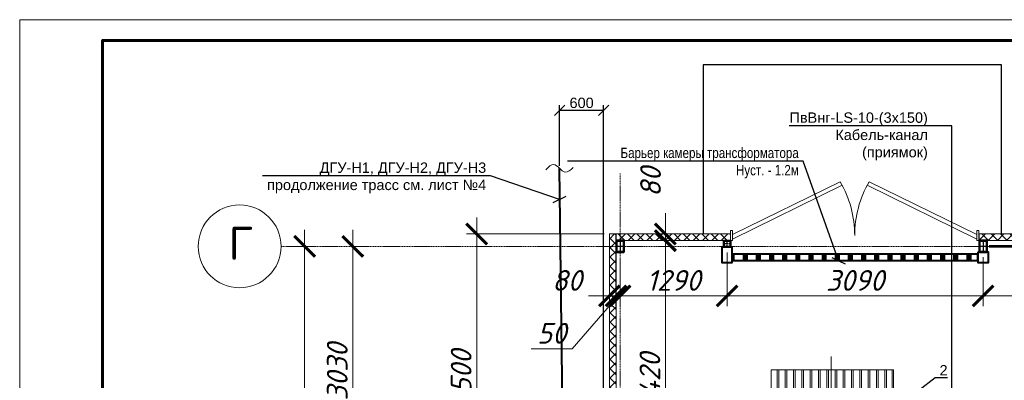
# Model space of a CAD drawing. Header units: millimetres. Extents: x 523209 to 536718, y -48289 to -47398.
# Tile 43 of 116: x 529819 to 530056, y -47659 to -47572. Entities that reach past the tile are written whole.
import ezdxf
from ezdxf import colors
from ezdxf.entities.mleader import LeaderData, LeaderLine
from ezdxf.enums import TextEntityAlignment as Align
from ezdxf.math import Vec2, Vec3

# ---------------------------------------------------------------- set-up
doc = ezdxf.new("R2010")
doc.units = ezdxf.units.MM
for name, pattern in [('CENTER', [50.8, 31.75, -6.35, 6.35, -6.35]), ('DASHED', [19.05, 12.7, -6.35]), ('GOST2.303 5', [24, 20, -1.5, 1, -1.5]), ('GOST2.303 6', [12, 8, -1.5, 1, -1.5])]:
    doc.linetypes.add(name, pattern=pattern)
doc.layers.get('Defpoints').update_dxf_attribs({"color": 140})
doc.layers.add('03_Осевые', color=4, linetype='GOST2.303 5')
for name, color, linetype, lineweight in [('centre', 1, 'CENTER', 15), ('Lines_Ном._пера__100', 7, 'Continuous', 20), ('main', 162, 'Continuous', 15), ('Text Blocks_Ном._пера__1', 7, 'Continuous', 30), ('А_СЭНДВИЧ', 30, 'Continuous', 5), ('ВК-линия контур', 132, 'Continuous', 15), ('ВК-линия толстая', 30, 'Continuous', 60), ('ВК-Текст', 1, 'Continuous', 30), ('Двери', 250, 'Continuous', 9), ('Металл', 170, 'Continuous', 40), ('осевая', 252, 'GOST2.303 6', 9), ('Размеры', 30, 'Continuous', 9), ('электрика', 1, 'Continuous', 40)]:
    doc.layers.add(name, color=color, linetype=linetype, lineweight=lineweight)
doc.styles.add('GOST 2.304', font='CS_Gost2304.shx')
doc.styles.get("Standard").update_dxf_attribs({"font": 'arial.ttf'})
doc.styles.add('СГЕНЕРИР_СТИЛЬ_3', font='isocpeur.ttf', dxfattribs={"oblique": 15})
doc.dimstyles.new('ISO-25', dxfattribs={"dimtxt": 2.5, "dimasz": 2.5, "dimexe": 1.25, "dimexo": 0.625, "dimtad": 1, "dimtxsty": 'Standard', "dimcen": 2.5, "dimadec": 0, "dimazin": 0, "dimtfac": 1, "dimtmove": 0, "dimatfit": 3, "dimfxl": 1, "dimarcsym": 0})
doc.dimstyles.new('SPDS100', dxfattribs={"dimscale": 100, "dimtxt": 2.5, "dimasz": 2.5, "dimexe": 1.25, "dimexo": 0.625, "dimtad": 1, "dimdec": 0, "dimrnd": 0.001, "dimtxsty": 'GOST 2.304', "dimblk": 'OBLIQUE', "dimcen": 2.5, "dimdle": 2, "dimclrd": 256, "dimclre": 256, "dimclrt": 256, "dimadec": 0, "dimazin": 2, "dimtfac": 0.75, "dimtdec": 0, "dimtmove": 1, "dimatfit": 3, "dimfxl": 1, "dimtolj": 1, "dimlwd": -1, "dimlwe": -1, "dimarcsym": 0})

# ---------------------------------------------------------------- blocks, each defined once
blk = doc.blocks.new('*U135')
at = {"layer": 'ВК-линия контур', "color": 0}
for p, q in [((-594, 420), (0, 420)), ((-594, 0), (-594, 420))]:
    blk.add_line(p, q, dxfattribs=at)
at = {"layer": 'ВК-линия толстая', "color": 0}
for points in [[(-574, 5), (-574, 415), (-5, 415), (-5, 5)], [(-574, 401), (-574, 401), (-574, 401), (-574, 401)]]:
    blk.add_lwpolyline(points, close=True, dxfattribs=at)
at = {"layer": 'ВК-Текст', "color": 0}
blk.add_attdef('ЛИСТ_АЛ', text='', height=2.5, dxfattribs=at).set_placement((-10, 411.5), align=Align.MIDDLE_CENTER)
at = {"layer": 'ВК-Текст', "color": 0, "ltscale": 0.5}
blk.add_attdef('ВЕРХНИЙ_ШИФР', text='', height=0.000005, rotation=180, dxfattribs=at).set_placement((-574, 401), align=Align.MIDDLE_CENTER)
at = {"layer": 'ВК-Текст', "color": 0, "flags": 12}
blk.add_attdef('ФОРМАТ_ЛИСТА', (-42, 1.56), '', height=2.5, dxfattribs=at)
blk = doc.blocks.new('_Oblique')
at = {"color": 0, "linetype": 'ByBlock', "lineweight": -2}
blk.add_line((-0.5, -0.5), (0.5, 0.5), dxfattribs=at)
blk = doc.blocks.new('_None')
blk = doc.blocks.new('_ArchTick')
at = {"color": 0, "linetype": 'ByBlock', "const_width": 0.15}
blk.add_lwpolyline([(-0.5, -0.5), (0.5, 0.5)], dxfattribs=at)
blk = doc.blocks.new('*D234')
at = {"layer": 'Defpoints', "color": 0, "transparency": 16777216}
for p in [(1866, 14160), (1866, 14160), (1866, 11130)]:
    blk.add_point(p, dxfattribs=at)
at = {"layer": 'Размеры', "linetype": 'Continuous', "transparency": 16777216}
for p, q in [((1866, 10930), (1866, 14360)), ((1928, 14160), (1991, 14160)), ((1928, 11130), (1991, 11130))]:
    blk.add_line(p, q, dxfattribs=at)
at = {"layer": 'Размеры', "transparency": 16777216, "xscale": 250, "yscale": 250, "zscale": 250}
for p, rotation in [((1866, 14160), 90), ((1866, 11130), 270)]:
    blk.add_blockref('_ArchTick', p, dxfattribs=dict(at, rotation=rotation))
at = {"layer": 'Размеры', "transparency": 16777216, "insert": (1678, 12645), "char_height": 250, "attachment_point": 5, "rotation": 90, "style": 'СГЕНЕРИР_СТИЛЬ_3'}
blk.add_mtext('\\A1;3030', dxfattribs=at)
blk = doc.blocks.new('*D235')
at = {"layer": 'Defpoints', "color": 0, "transparency": 16777216}
for p in [(1000, 14160), (1284, 14160), (1000, 4610)]:
    blk.add_point(p, dxfattribs=at)
at = {"layer": 'Размеры', "linetype": 'Continuous', "transparency": 16777216}
for p, q in [((1284, 4410), (1284, 14360)), ((1062, 14160), (1409, 14160)), ((1062, 4610), (1409, 4610))]:
    blk.add_line(p, q, dxfattribs=at)
at = {"layer": 'Размеры', "transparency": 16777216, "xscale": 250, "yscale": 250, "zscale": 250}
for p, rotation in [((1284, 14160), 90), ((1284, 4610), 270)]:
    blk.add_blockref('_ArchTick', p, dxfattribs=dict(at, rotation=rotation))
at = {"layer": 'Размеры', "transparency": 16777216, "insert": (1097, 9385), "char_height": 250, "attachment_point": 5, "rotation": 90, "style": 'СГЕНЕРИР_СТИЛЬ_3'}
blk.add_mtext('\\A1;9550', dxfattribs=at)
blk = doc.blocks.new('*U118')
at = {"layer": 'А_СЭНДВИЧ'}
h = blk.add_hatch(dxfattribs=at)
h.set_pattern_fill('NET', color=256, scale=25, angle=45)
h.set_pattern_definition([(45, (1389.97, -100), (-56.1266, 56.1266), []), (135, (1389.97, -100), (-56.1266, -56.1266), [])])
h.paths.add_polyline_path([(68981, -52694), (70361, -52694), (70361, -52614), (68981, -52614)])
blk.add_lwpolyline([(68981, -52694), (70361, -52694), (70361, -52614), (68981, -52614)], close=True, dxfattribs=at)
blk = doc.blocks.new('*U119')
at = {"layer": 'А_СЭНДВИЧ'}
h = blk.add_hatch(dxfattribs=at)
h.set_pattern_fill('NET', color=256, scale=25, angle=45)
h.set_pattern_definition([(45, (3704.01, -100), (-56.1266, 56.1266), []), (135, (3704.01, -100), (-56.1266, -56.1266), [])])
h.paths.add_polyline_path([(69078, -52694), (72578, -52694), (72578, -52614), (69078, -52614)])
blk.add_lwpolyline([(69078, -52694), (72578, -52694), (72578, -52614), (69078, -52614)], close=True, dxfattribs=at)
blk = doc.blocks.new('ворота')
at = {"layer": 'Двери', "color": 0}
for p, q in [((80334, -53636), (81635, -53000)), ((80334, -53693), (81660, -53043)), ((83284, -53693), (81959, -53043)), ((83284, -53636), (81984, -53000))]:
    blk.add_line(p, q, dxfattribs=at)
for points in [[(80309, -53710), (80334, -53710), (80334, -53590), (80309, -53590)], [(83284, -53710), (83309, -53710), (83309, -53590), (83284, -53590)]]:
    blk.add_lwpolyline(points, close=True, dxfattribs=at)
for centre, start, end in [((80509, -53650), 0, 30), ((83109, -53650), 150, 180)]:
    blk.add_arc(centre, 1300, start, end, dxfattribs=at)
blk = doc.blocks.new('*D237')
at = {"layer": 'Defpoints', "color": 0, "transparency": 16777216}
for p in [(5041, 14230), (5637, 14230), (4841, 10810)]:
    blk.add_point(p, dxfattribs=at)
at = {"layer": 'Размеры', "linetype": 'Continuous', "transparency": 16777216}
for p, q in [((5637, 10610), (5637, 14430)), ((5104, 14230), (5762, 14230)), ((4904, 10810), (5762, 10810))]:
    blk.add_line(p, q, dxfattribs=at)
at = {"layer": 'Размеры', "transparency": 16777216, "xscale": 250, "yscale": 250, "zscale": 250}
for p, rotation in [((5637, 14230), 90), ((5637, 10810), 270)]:
    blk.add_blockref('_ArchTick', p, dxfattribs=dict(at, rotation=rotation))
at = {"layer": 'Размеры', "transparency": 16777216, "insert": (5450, 12520), "char_height": 250, "attachment_point": 5, "rotation": 90, "style": 'СГЕНЕРИР_СТИЛЬ_3'}
blk.add_mtext('\\A1;3420', dxfattribs=at)
blk = doc.blocks.new('*D238')
at = {"layer": 'Defpoints', "color": 0, "transparency": 16777216}
for p in [(6381, 14150), (5091, 14080), (6381, 13562)]:
    blk.add_point(p, dxfattribs=at)
at = {"layer": 'Размеры', "linetype": 'Continuous', "transparency": 16777216}
for p, q in [((6381, 14088), (6381, 13437)), ((5091, 14018), (5091, 13437)), ((4891, 13562), (6581, 13562))]:
    blk.add_line(p, q, dxfattribs=at)
at = {"layer": 'Размеры', "transparency": 16777216, "xscale": 250, "yscale": 250, "zscale": 250, "rotation": 180}
blk.add_blockref('_ArchTick', (5091, 13562), dxfattribs=at)
at = {"layer": 'Размеры', "transparency": 16777216, "xscale": 250, "yscale": 250, "zscale": 250}
blk.add_blockref('_ArchTick', (6381, 13562), dxfattribs=at)
at = {"layer": 'Размеры', "transparency": 16777216, "insert": (5736, 13749), "char_height": 250, "attachment_point": 5, "style": 'СГЕНЕРИР_СТИЛЬ_3'}
blk.add_mtext('\\A1;1290', dxfattribs=at)
blk = doc.blocks.new('*D239')
at = {"layer": 'Defpoints', "color": 0, "transparency": 16777216}
for p in [(6381, 14150), (9471, 14090), (9471, 13562)]:
    blk.add_point(p, dxfattribs=at)
at = {"layer": 'Размеры', "linetype": 'Continuous', "transparency": 16777216}
for p, q in [((6381, 14088), (6381, 13437)), ((9471, 14028), (9471, 13437)), ((6181, 13562), (9671, 13562))]:
    blk.add_line(p, q, dxfattribs=at)
at = {"layer": 'Размеры', "transparency": 16777216, "xscale": 250, "yscale": 250, "zscale": 250, "rotation": 180}
blk.add_blockref('_ArchTick', (6381, 13562), dxfattribs=at)
at = {"layer": 'Размеры', "transparency": 16777216, "xscale": 250, "yscale": 250, "zscale": 250}
blk.add_blockref('_ArchTick', (9471, 13562), dxfattribs=at)
at = {"layer": 'Размеры', "transparency": 16777216, "insert": (7926, 13749), "char_height": 250, "attachment_point": 5, "style": 'СГЕНЕРИР_СТИЛЬ_3'}
blk.add_mtext('\\A1;3090', dxfattribs=at)
blk = doc.blocks.new('*D240')
at = {"layer": 'Defpoints', "color": 0, "transparency": 16777216}
for p in [(11116, 14160), (9471, 14090), (11116, 13562)]:
    blk.add_point(p, dxfattribs=at)
at = {"layer": 'Размеры', "linetype": 'Continuous', "transparency": 16777216}
for p, q in [((9471, 14028), (9471, 13437)), ((11116, 14098), (11116, 13437)), ((9271, 13562), (11316, 13562))]:
    blk.add_line(p, q, dxfattribs=at)
at = {"layer": 'Размеры', "transparency": 16777216, "xscale": 250, "yscale": 250, "zscale": 250, "rotation": 180}
blk.add_blockref('_ArchTick', (9471, 13562), dxfattribs=at)
at = {"layer": 'Размеры', "transparency": 16777216, "xscale": 250, "yscale": 250, "zscale": 250}
blk.add_blockref('_ArchTick', (11116, 13562), dxfattribs=at)
at = {"layer": 'Размеры', "transparency": 16777216, "insert": (10294, 13749), "char_height": 250, "attachment_point": 5, "style": 'СГЕНЕРИР_СТИЛЬ_3'}
blk.add_mtext('\\A1;1645', dxfattribs=at)
blk = doc.blocks.new('*D245')
at = {"layer": 'Defpoints', "color": 0, "transparency": 16777216}
for p in [(5041, 14102), (5091, 14080), (5041, 13562)]:
    blk.add_point(p, dxfattribs=at)
at = {"layer": 'Размеры', "linetype": 'Continuous', "transparency": 16777216}
for p, q in [((5041, 14040), (5041, 13437)), ((5091, 14018), (5091, 13437)), ((5066, 13562), (4511, 12924)), ((5041, 13562), (4791, 13562)), ((5091, 13562), (5041, 13562)), ((5091, 13562), (5041, 13562)), ((5091, 13562), (5341, 13562)), ((4511, 12924), (4019, 12924))]:
    blk.add_line(p, q, dxfattribs=at)
at = {"layer": 'Размеры', "transparency": 16777216, "xscale": 250, "yscale": 250, "zscale": 250}
blk.add_blockref('_ArchTick', (5041, 13562), dxfattribs=at)
at = {"layer": 'Размеры', "transparency": 16777216, "xscale": 250, "yscale": 250, "zscale": 250, "rotation": 180}
blk.add_blockref('_ArchTick', (5091, 13562), dxfattribs=at)
at = {"layer": 'Размеры', "transparency": 16777216, "insert": (4265, 13111), "char_height": 250, "attachment_point": 5, "style": 'СГЕНЕРИР_СТИЛЬ_3'}
blk.add_mtext('\\A1;50', dxfattribs=at)
blk = doc.blocks.new('*D246')
at = {"layer": 'Defpoints', "color": 0, "transparency": 16777216}
for p in [(4961, 14160), (5041, 14160), (4961, 13562)]:
    blk.add_point(p, dxfattribs=at)
at = {"layer": 'Размеры', "linetype": 'Continuous', "transparency": 16777216}
for p, q in [((4961, 14098), (4961, 13437)), ((5041, 14098), (5041, 13437)), ((4961, 13562), (4711, 13562)), ((5041, 13562), (4961, 13562)), ((5041, 13562), (5291, 13562))]:
    blk.add_line(p, q, dxfattribs=at)
at = {"layer": 'Размеры', "transparency": 16777216, "xscale": 250, "yscale": 250, "zscale": 250}
blk.add_blockref('_ArchTick', (4961, 13562), dxfattribs=at)
at = {"layer": 'Размеры', "transparency": 16777216, "xscale": 250, "yscale": 250, "zscale": 250, "rotation": 180}
blk.add_blockref('_ArchTick', (5041, 13562), dxfattribs=at)
at = {"layer": 'Размеры', "transparency": 16777216, "insert": (4450, 13749), "char_height": 250, "attachment_point": 5, "style": 'СГЕНЕРИР_СТИЛЬ_3'}
blk.add_mtext('\\A1;80', dxfattribs=at)
blk = doc.blocks.new('*D247')
at = {"layer": 'Defpoints', "color": 0, "transparency": 16777216}
for p in [(5036, 14310), (5637, 14310), (5036, 14230)]:
    blk.add_point(p, dxfattribs=at)
at = {"layer": 'Размеры', "linetype": 'Continuous', "transparency": 16777216}
for p, q in [((5637, 14310), (5637, 14560)), ((5099, 14310), (5762, 14310)), ((5637, 14230), (5637, 14310)), ((5099, 14230), (5762, 14230)), ((5637, 14230), (5637, 13980))]:
    blk.add_line(p, q, dxfattribs=at)
at = {"layer": 'Размеры', "transparency": 16777216, "xscale": 250, "yscale": 250, "zscale": 250}
for p, rotation in [((5637, 14310), 270), ((5637, 14230), 90)]:
    blk.add_blockref('_ArchTick', p, dxfattribs=dict(at, rotation=rotation))
at = {"layer": 'Размеры', "transparency": 16777216, "insert": (5458, 14937), "char_height": 250, "attachment_point": 5, "rotation": 90, "style": 'СГЕНЕРИР_СТИЛЬ_3'}
blk.add_mtext('\\A1;80', dxfattribs=at)
blk = doc.blocks.new('A$C6DC02123')
for points in [[(820, 792.1, 1), (797.7, 792.1, 1)], [(1080.3, 792.1, 1), (1058, 792.1, 1)], [(1340.6, 792.1, 1), (1318.3, 792.1, 1)], [(857.2, 535.5, 1), (834.8, 535.5, 1)], [(1005.9, 535.5, 1), (983.6, 535.5, 1)], [(1154.7, 535.5, 1), (1132.3, 535.5, 1)], [(1303.4, 535.5, 1), (1281.1, 535.5, 1)]]:
    blk.add_hatch(color=256).paths.add_polyline_path(points)
for centre, radius in [((498.2, 930.7), 7.44), ((579.7, 930.7), 7.44), ((718.8, 930.7), 7.44), ((857.9, 930.7), 7.44), ((997, 930.7), 7.44), ((1136.1, 930.7), 7.44), ((1275.1, 930.7), 7.44), ((1414.2, 930.7), 7.44), ((1553.3, 930.7), 7.44), ((1631.8, 930.7), 7.44), ((498.2, 792.1), 7.44), ((808.8, 792.1), 11.2), ((1069.1, 792.1), 11.2), ((1329.4, 792.1), 11.2), ((1637, 792.1), 7.44), ((498.2, 699.1), 7.44), ((1637, 699.1), 7.44), ((498.2, 609.9), 7.44), ((1637, 609.9), 7.44), ((498.2, 516.9), 7.44), ((1637, 516.9), 7.44), ((498.2, 378.2), 7.44), ((579.7, 378.2), 7.44), ((718.8, 378.2), 7.44), ((857.9, 378.2), 7.44), ((997, 378.2), 7.44), ((1136.1, 378.2), 7.44), ((1275.1, 378.2), 7.44), ((1414.2, 378.2), 7.44), ((1553.3, 378.2), 7.44), ((1631.8, 378.2), 7.44)]:
    blk.add_circle(centre, radius)
at = {"layer": 'centre', "lineweight": 15, "ltscale": 100}
for p, q in [((1069.1, 1309), (1069.1, 0)), ((808.8, 702.8), (808.8, 881.3)), ((1069.1, 702.8), (1069.1, 881.3)), ((1329.4, 702.8), (1329.4, 881.3)), ((719.6, 792.1), (898.1, 792.1)), ((979.9, 792.1), (1158.4, 792.1)), ((1240.2, 792.1), (1418.7, 792.1)), ((0, 654.5), (2138.2, 655.4)), ((801.4, 535.5), (890.6, 535.5)), ((846, 490.9), (846, 580.1)), ((950.1, 535.5), (1039.4, 535.5)), ((994.7, 490.9), (994.7, 580.1)), ((1098.9, 535.5), (1188.1, 535.5)), ((1143.5, 490.9), (1143.5, 580.1)), ((1256.1, 535.5), (1328.4, 535.5)), ((1292.2, 571.7), (1292.2, 499.3)), ((1532.3, 477), (1604.7, 477)), ((1568.5, 513.1), (1568.5, 440.8))]:
    blk.add_line(p, q, dxfattribs=at)
at = {"layer": 'main', "lineweight": 15, "ltscale": 100}
for p, q in [((1628, 1189.5), (529.9, 1189.5)), ((529.9, 1189.5), (529.9, 1015.7)), ((582, 1189.5), (582, 1015.7)), ((596.8, 1189.5), (596.8, 1015.7)), ((656.3, 1189.5), (656.3, 1015.7)), ((671.2, 1189.5), (671.2, 1015.7)), ((730.7, 1189.5), (730.7, 1015.7)), ((745.6, 1189.5), (745.6, 1015.7)), ((805.1, 1189.5), (805.1, 1015.7)), ((820, 1189.5), (820, 1015.7)), ((879.5, 1189.5), (879.5, 1015.7)), ((894.3, 1189.5), (894.3, 1015.7)), ((953.8, 1189.5), (953.8, 1015.7)), ((968.7, 1189.5), (968.7, 1015.7)), ((1028.2, 1189.5), (1028.2, 1015.7)), ((1043.1, 1189.5), (1043.1, 1015.7)), ((1102.6, 1189.5), (1102.6, 1015.7)), ((1117.5, 1189.5), (1117.5, 1015.7)), ((1177, 1189.5), (1177, 1015.7)), ((1191.8, 1189.5), (1191.8, 1015.7)), ((1251.3, 1189.5), (1251.3, 1015.7)), ((1266.2, 1189.5), (1266.2, 1015.7)), ((1325.7, 1189.5), (1325.7, 1015.7)), ((1340.6, 1189.5), (1340.6, 1015.7)), ((1400.1, 1189.5), (1400.1, 1015.7)), ((1415, 1189.5), (1415, 1015.7)), ((1474.5, 1189.5), (1474.5, 1015.7)), ((1489.3, 1189.5), (1489.3, 1015.7)), ((1548.8, 1189.5), (1548.8, 1015.7)), ((1563.7, 1189.5), (1563.7, 1015.7)), ((1616.9, 1189.5), (1616.9, 1015.7)), ((1628, 1189.5), (1628, 1015.7)), ((455.5, 1015.7), (1682.7, 1015.7)), ((455.5, 1015.7), (455.5, 293.2)), ((1682.7, 1015.7), (1682.7, 293.2)), ((223.1, 883.1), (223.1, 426.7)), ((223.1, 883.1), (455.5, 883.1)), ((223.1, 861.9), (455.5, 861.9)), ((223.1, 847), (455.5, 847)), ((1915.1, 883.1), (1682.7, 883.1)), ((1915.1, 861.9), (1682.7, 861.9)), ((1915.1, 847), (1682.7, 847)), ((1915.1, 883.1), (1915.1, 426.7)), ((223.1, 776.5), (455.5, 776.5)), ((223.1, 761.6), (455.5, 761.6)), ((1915.1, 776.5), (1682.7, 776.5)), ((1915.1, 761.6), (1682.7, 761.6)), ((223.1, 702.1), (455.5, 702.1)), ((223.1, 687.2), (455.5, 687.2)), ((223.1, 627.7), (455.5, 627.7)), ((1915.1, 702.1), (1682.7, 702.1)), ((1915.1, 687.2), (1682.7, 687.2)), ((1915.1, 627.7), (1682.7, 627.7)), ((223.1, 612.9), (455.5, 612.9)), ((223.1, 553.4), (455.5, 553.4)), ((223.1, 538.5), (455.5, 538.5)), ((1915.1, 612.9), (1682.7, 612.9)), ((1915.1, 553.4), (1682.7, 553.4)), ((1915.1, 538.5), (1682.7, 538.5)), ((223.1, 458.9), (455.5, 458.9)), ((223.1, 444), (455.5, 444)), ((1915.1, 458.9), (1682.7, 458.9)), ((1915.1, 444), (1682.7, 444)), ((223.1, 426.7), (455.5, 426.7)), ((1915.1, 426.7), (1682.7, 426.7)), ((455.5, 293.2), (1682.7, 293.2)), ((529.9, 293.2), (529.9, 119.4)), ((582, 293.2), (582, 119.4)), ((596.8, 293.2), (596.8, 119.4)), ((656.3, 293.2), (656.3, 119.4)), ((671.2, 293.2), (671.2, 119.4)), ((730.7, 293.2), (730.7, 119.4)), ((745.6, 293.2), (745.6, 119.4)), ((805.1, 293.2), (805.1, 119.4)), ((820, 293.2), (820, 119.4)), ((879.5, 293.2), (879.5, 119.4)), ((894.3, 293.2), (894.3, 119.4)), ((953.8, 293.2), (953.8, 119.4)), ((968.7, 293.2), (968.7, 119.4)), ((1028.2, 293.2), (1028.2, 119.4)), ((1043.1, 293.2), (1043.1, 119.4)), ((1102.6, 293.2), (1102.6, 119.4)), ((1117.5, 293.2), (1117.5, 119.4)), ((1177, 293.2), (1177, 119.4)), ((1191.8, 293.2), (1191.8, 119.4)), ((1251.3, 293.2), (1251.3, 119.4)), ((1266.2, 293.2), (1266.2, 119.4)), ((1325.7, 293.2), (1325.7, 119.4)), ((1340.6, 293.2), (1340.6, 119.4)), ((1400.1, 293.2), (1400.1, 119.4)), ((1415, 293.2), (1415, 119.4)), ((1474.5, 293.2), (1474.5, 119.4)), ((1489.3, 293.2), (1489.3, 119.4)), ((1548.8, 293.2), (1548.8, 119.4)), ((1563.7, 293.2), (1563.7, 119.4)), ((1616.9, 293.2), (1616.9, 119.4)), ((1628, 293.2), (1628, 119.4)), ((529.9, 119.4), (1628, 119.4))]:
    blk.add_line(p, q, dxfattribs=at)
for centre, radius in [((808.8, 792.1), 74.4), ((808.8, 792.1), 29.7), ((1069.1, 792.1), 74.4), ((1069.1, 792.1), 29.7), ((1329.4, 792.1), 74.4), ((1329.4, 792.1), 29.7), ((846, 535.5), 37.2), ((846, 535.5), 22.3), ((846, 535.5), 11.2), ((994.7, 535.5), 37.2), ((994.7, 535.5), 22.3), ((994.7, 535.5), 11.2), ((1143.5, 535.5), 37.2), ((1143.5, 535.5), 22.3), ((1143.5, 535.5), 11.2), ((1292.2, 535.5), 22.3), ((1292.2, 535.5), 11.2), ((1568.5, 477), 18.6)]:
    blk.add_circle(centre, radius, dxfattribs=at)
blk = doc.blocks.new('*U209')
for points in [[(-32, -40), (32, -40, 0.414214), (40, -32), (40, 32, 0.414214), (32, 40), (-32, 40, 0.414214), (-40, 32), (-40, -32, 0.414214)], [(-32, -36), (32, -36, 0.414214), (36, -32), (36, 32, 0.414214), (32, 36), (-32, 36, 0.414214), (-36, 32), (-36, -32, 0.414214)]]:
    blk.add_lwpolyline(points, format="xyb", close=True)
at = {"layer": '03_Осевые'}
for p, q in [((0, -40), (0, 40)), ((-40, 0), (40, 0))]:
    blk.add_line(p, q, dxfattribs=at)
blk = doc.blocks.new('*U219')
for points in [[(-38, -70), (38, -70, 0.414214), (50, -58), (50, 58, 0.414214), (38, 70), (-38, 70, 0.414214), (-50, 58), (-50, -58, 0.414214)], [(-38, -64), (38, -64, 0.414214), (44, -58), (44, 58, 0.414214), (38, 64), (-38, 64, 0.414214), (-44, 58), (-44, -58, 0.414214)]]:
    blk.add_lwpolyline(points, format="xyb", close=True)
at = {"layer": '03_Осевые'}
for p, q in [((-50, 0), (50, 0)), ((0, -70), (0, 70))]:
    blk.add_line(p, q, dxfattribs=at)
blk = doc.blocks.new('*U220')
for points in [[(-38, -70), (38, -70, 0.414214), (50, -58), (50, 58, 0.414214), (38, 70), (-38, 70, 0.414214), (-50, 58), (-50, -58, 0.414214)], [(-38, -64), (38, -64, 0.414214), (44, -58), (44, 58, 0.414214), (38, 64), (-38, 64, 0.414214), (-44, 58), (-44, -58, 0.414214)]]:
    blk.add_lwpolyline(points, format="xyb", close=True)
at = {"layer": '03_Осевые'}
for p, q in [((-50, 0), (50, 0)), ((0, -70), (0, 70))]:
    blk.add_line(p, q, dxfattribs=at)
blk = doc.blocks.new('*D257')
at = {"layer": 'Defpoints', "color": 0, "transparency": 16777216}
for p in [(3361, 14310), (4961, 14310), (4479, 10810)]:
    blk.add_point(p, dxfattribs=at)
at = {"layer": 'Размеры', "linetype": 'Continuous', "transparency": 16777216}
for p, q in [((3361, 10610), (3361, 14510)), ((4899, 14310), (3236, 14310)), ((4416, 10810), (3236, 10810))]:
    blk.add_line(p, q, dxfattribs=at)
at = {"layer": 'Размеры', "transparency": 16777216, "xscale": 250, "yscale": 250, "zscale": 250}
for p, rotation in [((3361, 14310), 90), ((3361, 10810), 270)]:
    blk.add_blockref('_ArchTick', p, dxfattribs=dict(at, rotation=rotation))
at = {"layer": 'Размеры', "transparency": 16777216, "insert": (3173, 12560), "char_height": 250, "attachment_point": 5, "rotation": 90, "style": 'СГЕНЕРИР_СТИЛЬ_3'}
blk.add_mtext('\\A1;3500', dxfattribs=at)
blk = doc.blocks.new('*D224')
at = {"color": 0, "linetype": 'Continuous', "lineweight": -2, "transparency": 16777216}
for p, q in [((529948.93, -47606.97), (529948.93, -47592.31)), ((529959.53, -47692.81), (529959.53, -47592.31)), ((529948.93, -47593.56), (529959.53, -47593.56))]:
    blk.add_line(p, q, dxfattribs=at)
at = {"layer": 'Defpoints', "color": 0, "transparency": 16777216}
for p in [(529959.53, -47593.56), (529948.93, -47607.59), (529959.53, -47693.43)]:
    blk.add_point(p, dxfattribs=at)
at = {"color": 0, "lineweight": -2, "transparency": 16777216, "xscale": 2.5, "yscale": 2.5, "zscale": 2.5, "rotation": 180}
blk.add_blockref('_Oblique', (529948.93, -47593.56), dxfattribs=at)
at = {"color": 0, "lineweight": -2, "transparency": 16777216, "xscale": 2.5, "yscale": 2.5, "zscale": 2.5}
blk.add_blockref('_Oblique', (529959.53, -47593.56), dxfattribs=at)
at = {"color": 0, "transparency": 16777216, "insert": (529954.23, -47591.79), "char_height": 2.5, "attachment_point": 5}
blk.add_mtext('600', dxfattribs=at)
blk = doc.blocks.new('A$C6B5953C9')
at = {"layer": 'А_СЭНДВИЧ'}
h = blk.add_hatch(dxfattribs=at)
h.set_pattern_fill('NET', color=256, scale=25, angle=45)
h.set_pattern_definition([(45, (-52279.9, 66824.63), (-56.1266, 56.1266), []), (135, (-52279.9, 66824.63), (-56.1266, -56.1266), [])])
h.paths.add_polyline_path([(13641.3, 14230.2), (13641.3, 14310.2), (9421.4, 14310.2), (9421.4, 14230.2)])
h.paths.add_polyline_path([(14551.3, 14310.2), (14551.3, 14230.2), (17761.3, 14230.2), (17761.3, 14310.2)])
blk.add_lwpolyline([(9691.4, 14310.2), (9691.4, 16350.2), (6091.4, 16350.2), (6091.4, 14310.2)])
at = {"linetype": 'CENTER', "ltscale": 200, "const_width": 30}
blk.add_lwpolyline([(9541.4, 14160.2), (13521.4, 14160.2)], dxfattribs=at)
at = {"layer": 'Lines_Ном._пера__100', "linetype": 'Continuous'}
blk.add_circle((500, 14160.2), 500, dxfattribs=at)
at = {"layer": 'А_СЭНДВИЧ'}
blk.add_lwpolyline([(13641.3, 14310.2), (9421.4, 14310.2), (9421.4, 14230.2), (13641.3, 14230.2)], dxfattribs=at)
at = {"layer": 'осевая', "ltscale": 0.5}
for points in [[(5091.4, 15039), (5091.4, 1000)], [(1000, 14160.2), (24268.5, 14160.2)]]:
    blk.add_lwpolyline(points, dxfattribs=at)
at = {"layer": 'А_СЭНДВИЧ', "rotation": 270}
blk.add_blockref('*U119', (57655.8, 83388.4), dxfattribs=at)
at = {"layer": 'А_СЭНДВИЧ'}
blk.add_blockref('*U118', (-63939.9, 66924.6), dxfattribs=at)
at = {"layer": 'Двери', "color": 0}
blk.add_blockref('ворота', (-73888.1, 67940.4), dxfattribs=at)
at = {"layer": 'Металл', "rotation": 180.0099999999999}
for name, p in [('*U220', (5091.4, 14160.2)), ('*U219', (9471.4, 14160.2))]:
    blk.add_blockref(name, p, dxfattribs=at)
at = {"layer": 'Металл', "xscale": -1, "rotation": 0.009999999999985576}
blk.add_blockref('*U209', (6381.4, 14190.2), dxfattribs=at)
at = {"layer": 'электрика', "color": 1, "ltscale": 0.2, "xscale": 1.343971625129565, "yscale": 1.343971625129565, "zscale": 1.343971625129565}
blk.add_blockref('A$C6DC02123', (6202, 11071.4), dxfattribs=at)
at = {"layer": 'Text Blocks_Ном._пера__1', "style": 'СГЕНЕРИР_СТИЛЬ_3'}
blk.add_text('Г', height=400, dxfattribs=at).set_placement((366.7, 13997.5))
at = {"layer": 'Размеры'}
dim = blk.add_linear_dim(base=(5637.4, 14310.2), p1=(5036.4, 14230.2), p2=(5036.4, 14310.2), angle=90, dimstyle='SPDS100', override={"dimtxsty": 'СГЕНЕРИР_СТИЛЬ_3', "dimblk1": 'ArchTick', "dimblk2": 'ArchTick', "dimsah": 1}, dxfattribs=at)
dim.commit()
dim.dimension.update_dxf_attribs({"geometry": '*D247', "text_midpoint": (5645.5, 14936.5), "dimtype": 160})
for base, p1, p2, picture, middle in [((3361, 14310.2), (4478.9, 10810.2), (4961.4, 14310.2), '*D257', (3173.5, 12560.2)), ((5637.4, 14230.2), (4841.4, 10810.2), (5041.4, 14230.2), '*D237', (5449.9, 12520.2)), ((1284.3, 14160.2), (1000, 4610.2), (1000, 14160.2), '*D235', (1096.8, 9385.2)), ((1865.6, 14160.2), (1865.6, 11130.2), (1865.6, 14160.2), '*D234', (1678.1, 12645.2))]:
    dim = blk.add_linear_dim(base=base, p1=p1, p2=p2, angle=90, dimstyle='SPDS100', override={"dimtxsty": 'СГЕНЕРИР_СТИЛЬ_3', "dimblk1": 'ArchTick', "dimblk2": 'ArchTick', "dimsah": 1}, dxfattribs=at)
    dim.commit()
    dim.dimension.update_dxf_attribs({"geometry": picture, "text_midpoint": middle})
for base, p1, p2, picture, middle in [((4961.4, 13561.7), (5041.4, 14160.2), (4961.4, 14160.2), '*D246', (4449.6, 13561.7)), ((5041.4, 13561.7), (5091.4, 14080.2), (5041.4, 14102.2), '*D245', (4448.4, 12924))]:
    dim = blk.add_linear_dim(base=base, p1=p1, p2=p2, dimstyle='SPDS100', override={"dimtxsty": 'СГЕНЕРИР_СТИЛЬ_3', "dimblk1": 'ArchTick', "dimblk2": 'ArchTick', "dimsah": 1}, dxfattribs=at)
    dim.commit()
    dim.dimension.update_dxf_attribs({"geometry": picture, "text_midpoint": middle, "dimtype": 160})
for base, p1, p2, picture, middle in [((6381.4, 13561.7), (5091.4, 14080.2), (6381.4, 14150.2), '*D238', (5736.4, 13749.2)), ((9471.4, 13561.7), (6381.4, 14150.2), (9471.4, 14090.2), '*D239', (7926.4, 13749.2)), ((11116.4, 13561.7), (9471.4, 14090.2), (11116.4, 14160.2), '*D240', (10293.9, 13749.2))]:
    dim = blk.add_linear_dim(base=base, p1=p1, p2=p2, dimstyle='SPDS100', override={"dimtxsty": 'СГЕНЕРИР_СТИЛЬ_3', "dimblk1": 'ArchTick', "dimblk2": 'ArchTick', "dimsah": 1}, dxfattribs=at)
    dim.commit()
    dim.dimension.update_dxf_attribs({"geometry": picture, "text_midpoint": middle})

msp = doc.modelspace()

# ---------------------------------------------------------------- hatches: boundary and pattern name
at = {"layer": 'электрика', "ltscale": 0.5}
h = msp.add_hatch(dxfattribs=at)
h.set_pattern_fill('PLAST', color=30, scale=0.5, angle=90)
h.set_pattern_definition([(90, (235.8705, -498.7008), (-3.175, 2e-16), []), (90, (235.4736, -498.7008), (-3.175, 2e-16), []), (90, (235.0767, -498.7008), (-3.175, 2e-16), [])])
h.paths.add_polyline_path([(530049.88212, -47628.28306), (529990.58201, -47628.28306), (529990.58201, -47629.88306), (530049.88212, -47629.88306)])

# ---------------------------------------------------------------- linework, layer by layer
at = {"layer": 'электрика', "ltscale": 15}
msp.add_line((529950.01959, -47702.73306), (529948.93187, -47607.59243), dxfattribs=at)
at = {"layer": 'электрика', "color": 30, "ltscale": 0.5}
for points in [[(529988.08201, -47626.63306), (529988.08201, -47630.33306), (529990.58201, -47630.33306), (529990.58201, -47626.63306), (529988.08201, -47626.63306)], [(530049.88212, -47627.83306), (530049.88212, -47630.33306), (530052.38212, -47630.33306), (530052.38212, -47627.83306), (530049.88212, -47627.83306)]]:
    msp.add_lwpolyline(points, dxfattribs=at)
at = {"layer": 'электрика', "color": 30, "ltscale": 15}
msp.add_lwpolyline([(530049.88212, -47628.28306), (529990.58201, -47628.28306), (529990.58201, -47629.88306), (530049.88212, -47629.88306), (530049.88212, -47628.28306)], dxfattribs=at)
at = {"layer": 'электрика', "color": 1, "lineweight": 0, "ltscale": 25}
msp.add_spline([(529945.62689, -47607.92199), (529947.53996, -47606.66009), (529950.21826, -47608.49558), (529952.20785, -47607.42488)], degree=3, dxfattribs=at)

# ---------------------------------------------------------------- block references
at = {"linetype": 'DASHED'}
ref = msp.add_blockref('*U135', (530412.63387, -47991.68774), dxfattribs=at)
ref.add_attrib('ВЕРХНИЙ_ШИФР', '1984-11.Р 01.06.01 РЗ.Э1-01', dxfattribs={"layer": 'ВК-Текст', "color": 0, "ltscale": 0.5, "height": 0.000005, "rotation": 180}).set_placement((529838.63392, -47590.68773), align=Align.MIDDLE_CENTER)
at = {"xscale": 0.02, "yscale": 0.02, "zscale": 0.02}
msp.add_blockref('A$C6B5953C9', (529861.70468, -47909.63692), dxfattribs=at)

# ---------------------------------------------------------------- dimensions: what is measured, and where the dimension line sits
at = {"color": 4}
dim = msp.add_linear_dim(base=(529959.53187, -47593.56423), p1=(529948.93187, -47607.59243), p2=(529959.53187, -47693.43306), angle=180, text='600', dimstyle='ISO-25', override={"dimtxt": 2.5, "dimasz": 2.5, "dimgap": 0.5, "dimblk1": 'Oblique', "dimblk2": 'Oblique', "dimsah": 1}, dxfattribs=at)
dim.commit()
dim.dimension.update_dxf_attribs({"geometry": '*D224', "text_midpoint": (529954.23187, -47591.7878)})

# ---------------------------------------------------------------- leaders
at = {"layer": 'электрика', "color": 7, "lineweight": 0, "ltscale": 25}
ml = msp.add_multileader_mtext('Standard', dxfattribs=at)
ml.set_content('ПвВнг-LS-10-(3х150)\\PКабель-канал\\P(приямок)', color=7)
ml.set_leader_properties()
ml.set_arrow_properties(name='OBLIQUE')
ml.build(insert=Vec2(0, 0))
ml.multileader.update_dxf_attribs({"text_left_attachment_type": 6, "text_right_attachment_type": 6, "arrow_head_size": 2.5})
ctx = ml.context
ctx.base_point, ctx.char_height, ctx.arrow_head_size, ctx.landing_gap_size, ctx.plane_origin = Vec3(530004.77343, -47597.326), 2.5, 2.5, 0.02, Vec3(530043.59485, -47656.2288)
ctx.left_attachment, ctx.right_attachment, ctx.text_align_type = 6, 6, 2
notes = []
notes.append((ctx, [(0, (1, 1, 0), (530043.59485, -47597.326), (-1, 0), 5.79541, [(0, [(530043.59485, -47666.91762)], 0, [])])]))
ctx.mtext.insert, ctx.mtext.alignment, ctx.mtext.flow_direction = Vec3(530037.77945, -47594.09101), 3, 5
ml = msp.add_multileader_mtext('Standard', dxfattribs=at)
ml.set_content('{\\W0.8;Барьер камеры трансформатора\\PНуст. - 1.2м}', color=7)
ml.set_leader_properties()
ml.set_arrow_properties(name='OBLIQUE')
ml.build(insert=Vec2(0, 0))
ml.multileader.update_dxf_attribs({"text_left_attachment_type": 6, "text_right_attachment_type": 6, "arrow_head_size": 2.5})
ctx = ml.context
ctx.base_point, ctx.char_height, ctx.arrow_head_size, ctx.landing_gap_size, ctx.plane_origin = Vec3(529963.94113, -47605.84187), 2.5, 2.5, 0.02, Vec3(529993.84696, -47664.8544)
ctx.left_attachment, ctx.right_attachment, ctx.text_align_type = 6, 6, 2
notes.append((ctx, [(0, (1, 1, 0), (530007.66083, -47605.84187), (-1, 0), 1.00575, [(0, [(530016.20077, -47629.88306)], 0, [])])]))
ctx.mtext.insert, ctx.mtext.alignment, ctx.mtext.flow_direction = Vec3(530006.63508, -47602.60688), 3, 5
ml = msp.add_multileader_mtext('Standard', dxfattribs=at)
ml.set_content('ДГУ-Н1, ДГУ-Н2, ДГУ-Н3\\Pпродолжение трасс см. лист №4', color=7)
ml.set_leader_properties()
ml.set_arrow_properties(name='OBLIQUE')
ml.build(insert=Vec2(0, 0))
ml.multileader.update_dxf_attribs({"text_left_attachment_type": 6, "text_right_attachment_type": 6, "arrow_head_size": 2.5})
ctx = ml.context
ctx.base_point, ctx.char_height, ctx.arrow_head_size, ctx.landing_gap_size, ctx.plane_origin = Vec3(529878.69665, -47609.37054), 2.5, 2.5, 0.02, Vec3(529918.42171, -47668.38307)
ctx.left_attachment, ctx.right_attachment, ctx.text_align_type = 6, 6, 2
notes.append((ctx, [(0, (1, 1, 0), (529932.23558, -47609.37054), (-1, 0), 1.00575, [(0, [(529948.93187, -47615.09243)], 0, [])])]))
ctx.mtext.insert, ctx.mtext.alignment, ctx.mtext.flow_direction = Vec3(529931.20982, -47606.17647), 3, 5
ml = msp.add_multileader_mtext('Standard', dxfattribs=at)
ml.set_content('2', color=7)
ml.set_leader_properties()
ml.set_arrow_properties(name='NONE')
ml.build(insert=Vec2(0, 0))
ml.multileader.update_dxf_attribs({"text_left_attachment_type": 6, "text_right_attachment_type": 6, "arrow_head_size": 2.5})
ctx = ml.context
ctx.base_point, ctx.char_height, ctx.arrow_head_size, ctx.landing_gap_size, ctx.plane_origin = Vec3(530040.57963, -47658.1142), 2.5, 2.5, 0.02, Vec3(530024.95151, -47711.40484)
ctx.left_attachment, ctx.right_attachment = 6, 6
notes.append((ctx, [(1, (1, 1, 0), (530039.57388, -47658.1142), (1, 0), 1.00575, [(0, [(530031.57388, -47664.24244)], 0, [])])]))
ctx.mtext.insert, ctx.mtext.flow_direction = Vec3(530040.59963, -47655.1142), 5
for ctx, leaders in notes:
    for number, flags, end, landing, length, lines in leaders:
        leader = LeaderData()
        leader.index, (leader.has_last_leader_line, leader.has_dogleg_vector, leader.attachment_direction) = number, flags
        leader.last_leader_point, leader.dogleg_vector, leader.dogleg_length = Vec3(end), Vec3(landing), length
        for number, points, colour, breaks in lines:
            line = LeaderLine()
            line.index, line.vertices, line.color, line.breaks = number, Vec3.list(points), colors.encode_raw_color(colour), breaks
            leader.lines.append(line)
        ctx.leaders.append(leader)

doc.saveas('drawing.dxf')
